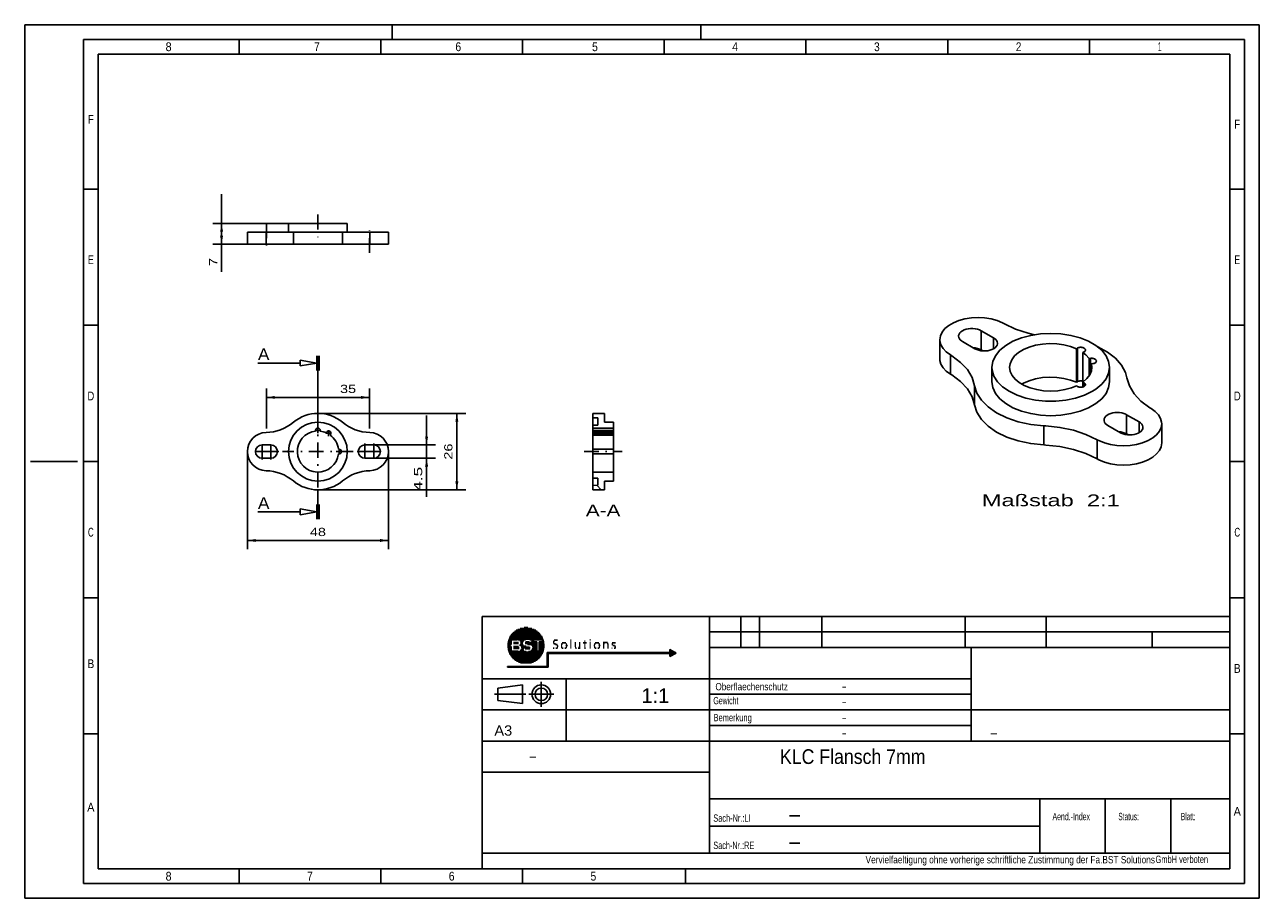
# Paper-space layout 'Blatt-1' of a CAD drawing. Header units: millimetres. Extents: x 0 to 420, y 0 to 297.
import ezdxf
from ezdxf.enums import TextEntityAlignment as Align

# ---------------------------------------------------------------- set-up
doc = ezdxf.new("R2010")
doc.units = ezdxf.units.MM
doc.linetypes.add('DIVIDE', pattern=[10, 5, -2.5, 0, -2.5])
doc.layers.add('Flansch KST 1100', color=7, linetype='Continuous')
doc.styles.add('VERO0-courier new', font='txt')
doc.styles.add('VERO1-osifont', font='osifont-2014-11-14.ttf')
doc.styles.add('VERO2-TXT', font='txt')
doc.dimstyles.new('Vero Software', dxfattribs={"dimtxt": 4, "dimasz": 2.835641, "dimexe": 1.25, "dimexo": 3, "dimgap": 1.5, "dimtad": 1, "dimdsep": 46, "dimtxsty": 'VERO0-courier new', "dimblk1": 'ArrowheadClosed', "dimblk2": 'ArrowheadClosed', "dimsah": 1, "dimcen": 0, "dimclrt": 7, "dimaunit": 1, "dimadec": 3, "dimazin": 2, "dimtfac": 0.8, "dimtdec": 3, "dimtmove": 0, "dimatfit": 3, "dimfxl": 1, "dimtolj": 1, "dimarcsym": 0})

# ---------------------------------------------------------------- blocks, each defined once
blk = doc.blocks.new('ArrowheadClosed')
at = {"color": 0}
blk.add_solid([(0, 0), (-1, 0.18), (-1, -0.18)], dxfattribs=at)
blk = doc.blocks.new('*D18')
at = {"layer": 'Flansch KST 1100', "color": 56, "linetype": 'Continuous'}
for p, q in [((136.72, 154.12), (136.72, 164.12)), ((117.25, 154.12), (139.72, 154.12)), ((136.72, 149.62), (136.72, 154.12)), ((117.25, 149.62), (139.72, 149.62)), ((136.72, 136.48), (136.72, 149.62))]:
    blk.add_line(p, q, dxfattribs=at)
at = {"layer": 'Flansch KST 1100', "color": 56, "linetype": 'Continuous', "extrusion": (0, 0, -1), "xscale": 2.83564090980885, "yscale": 2.83564090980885, "zscale": 2.83564090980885, "rotation": 270}
blk.add_blockref('ArrowheadClosed', (-136.72, 154.12), dxfattribs=at)
at = {"layer": 'Flansch KST 1100', "color": 56, "linetype": 'Continuous', "xscale": 2.83564090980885, "yscale": 2.83564090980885, "zscale": 2.83564090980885, "rotation": 90}
blk.add_blockref('ArrowheadClosed', (136.72, 149.62), dxfattribs=at)
at = {"layer": 'Flansch KST 1100', "color": 7, "linetype": 'Continuous', "style": 'VERO0-courier new', "width": 0.931767}
blk.add_text('4.5', height=2.8, rotation=90, dxfattribs=at).set_placement((135.22, 138.48), (135.22, 146.7), align=Align.FIT)
blk = doc.blocks.new('*D19')
at = {"layer": 'Flansch KST 1100', "color": 56, "linetype": 'Continuous'}
for p, q in [((99.75, 164.87), (150.02, 164.87)), ((147.02, 138.87), (147.02, 164.87)), ((99.75, 138.87), (150.02, 138.87))]:
    blk.add_line(p, q, dxfattribs=at)
at = {"layer": 'Flansch KST 1100', "color": 56, "linetype": 'Continuous', "xscale": 2.83564090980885, "yscale": 2.83564090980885, "zscale": 2.83564090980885, "rotation": 90}
blk.add_blockref('ArrowheadClosed', (147.02, 164.87), dxfattribs=at)
at = {"layer": 'Flansch KST 1100', "color": 56, "linetype": 'Continuous', "extrusion": (0, 0, -1), "xscale": 2.83564090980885, "yscale": 2.83564090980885, "zscale": 2.83564090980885, "rotation": 270}
blk.add_blockref('ArrowheadClosed', (-147.02, 138.87), dxfattribs=at)
at = {"layer": 'Flansch KST 1100', "color": 7, "linetype": 'Continuous', "style": 'VERO0-courier new', "width": 0.931767}
blk.add_text('26', height=2.8, rotation=90, dxfattribs=at).set_placement((145.52, 149.13), (145.52, 154.61), align=Align.FIT)
blk = doc.blocks.new('*D20')
at = {"layer": 'Flansch KST 1100', "color": 56, "linetype": 'Continuous'}
for p, q in [((75.75, 151.87), (75.75, 118.65)), ((123.75, 151.87), (123.75, 118.65)), ((75.75, 121.65), (123.75, 121.65))]:
    blk.add_line(p, q, dxfattribs=at)
at = {"layer": 'Flansch KST 1100', "color": 56, "linetype": 'Continuous', "extrusion": (0, 0, -1), "xscale": 2.83564090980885, "yscale": 2.83564090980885, "zscale": 2.83564090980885}
blk.add_blockref('ArrowheadClosed', (-75.75, 121.65), dxfattribs=at)
at = {"layer": 'Flansch KST 1100', "color": 56, "linetype": 'Continuous', "xscale": 2.83564090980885, "yscale": 2.83564090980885, "zscale": 2.83564090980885}
blk.add_blockref('ArrowheadClosed', (123.75, 121.65), dxfattribs=at)
at = {"layer": 'Flansch KST 1100', "color": 7, "linetype": 'Continuous', "style": 'VERO0-courier new', "width": 0.931767}
blk.add_text('48', height=2.8, dxfattribs=at).set_placement((97.01, 123.15), (102.49, 123.15), align=Align.FIT)
blk = doc.blocks.new('*D21')
at = {"layer": 'Flansch KST 1100', "color": 56, "linetype": 'Continuous'}
for p, q in [((66.98, 229.42), (66.98, 239.42)), ((89.75, 229.42), (63.98, 229.42)), ((66.98, 222.42), (66.98, 229.42)), ((75.75, 222.42), (63.98, 222.42)), ((66.98, 212.99), (66.98, 222.42))]:
    blk.add_line(p, q, dxfattribs=at)
at = {"layer": 'Flansch KST 1100', "color": 56, "linetype": 'Continuous', "xscale": 2.83564090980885, "yscale": 2.83564090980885, "zscale": 2.83564090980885, "rotation": 90}
blk.add_blockref('ArrowheadClosed', (66.98, 229.42), dxfattribs=at)
at = {"layer": 'Flansch KST 1100', "color": 56, "linetype": 'Continuous', "extrusion": (0, 0, -1), "xscale": 2.83564090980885, "yscale": 2.83564090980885, "zscale": 2.83564090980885, "rotation": 270}
blk.add_blockref('ArrowheadClosed', (-66.98, 222.42), dxfattribs=at)
at = {"layer": 'Flansch KST 1100', "color": 7, "linetype": 'Continuous', "style": 'VERO0-courier new', "width": 0.931767}
blk.add_text('7', height=2.8, rotation=90, dxfattribs=at).set_placement((65.48, 214.99), (65.48, 217.73), align=Align.FIT)
blk = doc.blocks.new('*D22')
at = {"layer": 'Flansch KST 1100', "color": 56, "linetype": 'Continuous'}
for p, q in [((82.25, 159.67), (82.25, 173.29)), ((117.25, 159.67), (117.25, 173.29)), ((82.25, 170.29), (117.25, 170.29))]:
    blk.add_line(p, q, dxfattribs=at)
at = {"layer": 'Flansch KST 1100', "color": 56, "linetype": 'Continuous', "extrusion": (0, 0, -1), "xscale": 2.83564090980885, "yscale": 2.83564090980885, "zscale": 2.83564090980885}
blk.add_blockref('ArrowheadClosed', (-82.25, 170.29), dxfattribs=at)
at = {"layer": 'Flansch KST 1100', "color": 56, "linetype": 'Continuous', "xscale": 2.83564090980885, "yscale": 2.83564090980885, "zscale": 2.83564090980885}
blk.add_blockref('ArrowheadClosed', (117.25, 170.29), dxfattribs=at)
at = {"layer": 'Flansch KST 1100', "color": 230, "linetype": 'Continuous', "style": 'VERO0-courier new', "width": 0.931767}
blk.add_text('35', height=2.8, dxfattribs=at).set_placement((107.27, 171.79), (112.75, 171.79), align=Align.FIT)
blk = doc.blocks.new('Entity set 0')
at = {"layer": 'Flansch KST 1100', "color": 252, "linetype": 'Continuous'}
for p, q in [((0, 0), (0, 297)), ((420, 297), (0, 297)), ((125, 297), (125, 292)), ((230, 297), (230, 292)), ((420, 297), (420, 0)), ((20, 292), (415, 292)), ((20, 5), (20, 292)), ((72.92, 292), (72.92, 287)), ((121.14, 292), (121.14, 287)), ((169.36, 292), (169.36, 287)), ((217.57, 292), (217.57, 287)), ((265.79, 292), (265.79, 287)), ((314.01, 292), (314.01, 287)), ((362.23, 292), (362.23, 287)), ((415, 292), (415, 5)), ((20, 241.13), (25, 241.13)), ((415, 241.13), (410, 241.13)), ((20, 194.82), (25, 194.82)), ((415, 194.82), (410, 194.82)), ((18, 148.5), (2, 148.5)), ((20, 148.5), (25, 148.5)), ((415, 148.5), (410, 148.5)), ((20, 102.18), (25, 102.18)), ((415, 102.18), (410, 102.18)), ((20, 55.87), (25, 55.87)), ((415, 55.87), (410, 55.87)), ((72.92, 10), (72.92, 5)), ((121.14, 10), (121.14, 5)), ((169.36, 10), (169.36, 5)), ((224.78, 10), (224.78, 5)), ((20, 5), (415, 5)), ((420, 0), (0, 0))]:
    blk.add_line(p, q, dxfattribs=at)
at = {"layer": 'Flansch KST 1100', "color": 4, "linetype": 'Continuous'}
for p, q in [((25, 287), (25, 10)), ((410, 287), (25, 287)), ((410, 287), (410, 10)), ((25, 10), (410, 10))]:
    blk.add_line(p, q, dxfattribs=at)
at = {"layer": 'Flansch KST 1100', "color": 7, "linetype": 'Continuous', "style": 'VERO1-osifont'}
for s, width, p, p2 in [('8', 0.977037, (47.93, 288.01), (49.98, 288.01)), ('7', 0.977877, (98.47, 288.01), (100.37, 288.01)), ('6', 0.975837, (146.51, 288.01), (148.48, 288.01)), ('5', 0.976716, (193.01, 288.01), (194.98, 288.01)), ('4', 0.976191, (240.67, 288.01), (242.7, 288.01)), ('3', 0.977277, (288.95, 288.01), (290.86, 288.01)), ('2', 0.980352, (337.19, 288.01), (339.05, 288.01)), ('1', 0.980834, (385.43, 288.01), (386.8, 288.01)), ('F', 0.980822, (21.52, 263.34), (23.48, 263.34)), ('F', 0.980822, (411.52, 261.69), (413.48, 261.69)), ('E', 0.980822, (21.52, 215.59), (23.48, 215.59)), ('E', 0.980822, (411.52, 215.59), (413.48, 215.59)), ('D', 0.979347, (21.33, 169.28), (23.67, 169.28)), ('D', 0.979347, (411.33, 169.28), (413.67, 169.28)), ('C', 0.979347, (21.52, 122.96), (23.48, 122.96)), ('C', 0.979347, (411.52, 122.96), (413.48, 122.96)), ('B', 0.977133, (21.34, 78.25), (23.66, 78.25)), ('B', 0.977133, (411.34, 76.64), (413.66, 76.64)), ('A', 0.980459, (21.27, 29.48), (23.73, 29.48)), ('A', 0.980459, (411.27, 28.05), (413.73, 28.05)), ('8', 0.977037, (47.93, 6.01), (49.98, 6.01)), ('7', 0.977877, (96.08, 6.01), (97.98, 6.01)), ('6', 0.975837, (144.26, 6.01), (146.23, 6.01)), ('5', 0.976716, (192.48, 6.01), (194.45, 6.01))]:
    blk.add_text(s, height=3, dxfattribs=dict(at, width=width)).set_placement(p, p2, align=Align.FIT)
blk = doc.blocks.new('Hatch 0')
at = {"layer": 'Flansch KST 1100', "color": 0, "linetype": 'Continuous'}
blk.add_line((196.13, 138.87), (194.59, 140.41), dxfattribs=at)
blk = doc.blocks.new('Section 0')
at = {"layer": 'Flansch KST 1100', "color": 4, "linetype": 'Continuous'}
for p, q in [((193.28, 164.87), (197.28, 164.87)), ((193.28, 164.87), (193.28, 163.37)), ((197.28, 164.87), (197.28, 161.87)), ((193.28, 163.37), (194.98, 163.31)), ((193.28, 160.87), (193.28, 163.37)), ((193.28, 160.87), (194.98, 160.87)), ((193.28, 160.87), (193.28, 159.87)), ((193.28, 159.87), (200.28, 159.87)), ((193.28, 159.87), (193.28, 159.07)), ((194.98, 163.31), (194.98, 160.87)), ((197.28, 161.87), (200.28, 161.87)), ((200.28, 161.87), (200.28, 159.87)), ((200.28, 159.07), (200.28, 159.87)), ((193.28, 159.07), (193.28, 158.82)), ((200.28, 158.82), (193.28, 158.82)), ((193.28, 158.29), (193.28, 158.82)), ((193.28, 158.29), (200.28, 158.29)), ((193.28, 157.7), (193.28, 158.29)), ((193.28, 157.7), (193.28, 157.49)), ((200.28, 157.49), (193.28, 157.49)), ((193.28, 152.67), (193.28, 157.49)), ((200.28, 159.07), (200.28, 158.82)), ((200.28, 158.29), (200.28, 158.82)), ((200.28, 158.29), (200.28, 157.7)), ((200.28, 157.7), (200.28, 157.49)), ((200.28, 152.67), (200.28, 157.49)), ((193.28, 152.67), (200.28, 152.67)), ((193.28, 152.67), (193.28, 151.07)), ((200.28, 151.07), (200.28, 152.67)), ((200.28, 151.07), (193.28, 151.07)), ((193.28, 151.07), (193.28, 144.87)), ((200.28, 151.07), (200.28, 144.87)), ((200.28, 144.87), (193.28, 144.87)), ((193.28, 144.87), (193.28, 142.87)), ((193.28, 140.37), (193.28, 142.87)), ((194.98, 142.87), (193.28, 142.87)), ((194.98, 142.87), (194.98, 140.43)), ((200.28, 144.87), (200.28, 141.87)), ((194.98, 140.43), (193.28, 140.37)), ((193.28, 140.37), (193.28, 138.87)), ((197.28, 138.87), (193.28, 138.87)), ((200.28, 141.87), (197.28, 141.87)), ((197.28, 141.87), (197.28, 138.87))]:
    blk.add_line(p, q, dxfattribs=at)
at = {"layer": 'Flansch KST 1100', "color": 136, "linetype": 'Continuous'}
for p, q in [((200.28, 159.07), (193.28, 159.07)), ((200.28, 157.7), (193.28, 157.7))]:
    blk.add_line(p, q, dxfattribs=at)
at = {"layer": 'Flansch KST 1100', "color": 100, "linetype": 'DIVIDE'}
blk.add_line((190.28, 151.87), (203.28, 151.87), dxfattribs=at)
at = {"layer": 'Flansch KST 1100', "color": 7, "linetype": 'Continuous', "style": 'VERO0-courier new', "width": 0.931767}
blk.add_text('A-A', height=4, dxfattribs=at).set_placement((190.91, 129.87), (202.65, 129.87), align=Align.FIT)
blk = doc.blocks.new('ArrowheadSectionClosed')
at = {"color": 0}
for p, q in [((0, 0.02), (-1, 0.02)), ((0, 0.01), (-1, 0.01)), ((0, 0), (-1, 0)), ((0, -0.01), (-1, -0.01)), ((0, -0.02), (-1, -0.02)), ((-0.5, -0.02), (-0.7, -0.298)), ((-0.5, -0.02), (-0.3, -0.298)), ((-0.7, -0.298), (-0.3, -0.298)), ((-0.5, -0.298), (-0.5, -1))]:
    blk.add_line(p, q, dxfattribs=at)
blk = doc.blocks.new('View  0')
at = {"layer": 'Flansch KST 1100', "color": 100, "linetype": 'Continuous'}
for p, q in [((99.75, 184.48), (99.75, 164.87)), ((99.75, 138.87), (99.75, 128.87))]:
    blk.add_line(p, q, dxfattribs=at)
at = {"layer": 'Flansch KST 1100', "color": 100, "linetype": 'DIVIDE'}
for p, q in [((99.75, 164.87), (99.75, 138.87)), ((99.75, 139.87), (99.75, 163.87)), ((99.75, 160.03), (99.75, 158.11)), ((98.79, 159.07), (100.71, 159.07)), ((102.39, 158.1), (104.31, 158.1)), ((103.35, 159.06), (103.35, 157.14)), ((83.45, 151.87), (78.05, 151.87)), ((80.75, 149.17), (80.75, 154.57)), ((86.45, 151.87), (81.05, 151.87)), ((83.75, 149.17), (83.75, 154.57)), ((111.75, 151.87), (87.75, 151.87)), ((105.99, 151.87), (107.91, 151.87)), ((106.95, 152.83), (106.95, 150.91)), ((113.05, 151.87), (118.45, 151.87)), ((115.75, 154.57), (115.75, 149.17)), ((116.05, 151.87), (121.45, 151.87)), ((118.75, 154.57), (118.75, 149.17))]:
    blk.add_line(p, q, dxfattribs=at)
at = {"layer": 'Flansch KST 1100', "color": 4, "linetype": 'Continuous'}
for p, q in [((98.95, 158.82), (98.95, 159.07)), ((100.55, 159.07), (100.55, 158.82)), ((102.53, 158.29), (102.65, 158.5)), ((104.04, 157.7), (103.92, 157.49)), ((83.75, 154.12), (80.75, 154.12)), ((106.7, 152.67), (106.95, 152.67)), ((115.75, 154.12), (118.75, 154.12)), ((80.75, 149.62), (83.75, 149.62)), ((106.95, 151.07), (106.7, 151.07)), ((118.75, 149.62), (115.75, 149.62))]:
    blk.add_line(p, q, dxfattribs=at)
at = {"layer": 'Flansch KST 1100', "color": 4, "linetype": 'Continuous', "extrusion": (0, 0, -1)}
blk.add_circle((-99.75, 151.87), 10, dxfattribs=at)
for centre, radius, start, end in [((-99.75, 151.87), 13, 50.1473, 129.8527), ((-99.75, 159.07), 0.8, 0, 180), ((-82.25, 151.87), 6.5, 271.1803, 88.8197), ((-103.35, 158.1), 0.8, 30, 210), ((-117.25, 151.87), 6.5, 91.1803, 268.8197), ((-106.95, 151.87), 0.8, 90, 270), ((-115.75, 151.87), 2.25, 270, 90), ((-118.75, 151.87), 2.25, 90, 270), ((-99.75, 151.87), 13, 230.1473, 309.8527)]:
    blk.add_arc(centre, radius, start, end, dxfattribs=at)
at = {"layer": 'Flansch KST 1100', "color": 4, "linetype": 'Continuous'}
for centre, radius, start, end in [((81.8, 173.36), 15, 271.1803, 309.8527), ((117.69, 173.36), 15, 230.1473, 268.8197), ((99.75, 151.87), 7, 96.5624, 353.4376), ((99.75, 151.87), 7, 66.5624, 83.4376), ((99.75, 151.87), 7, 6.5624, 53.4376), ((80.75, 151.87), 2.25, 90, 270), ((83.75, 151.87), 2.25, 270, 90), ((81.8, 130.37), 15, 50.1473, 88.8197), ((117.69, 130.37), 15, 91.1803, 129.8527)]:
    blk.add_arc(centre, radius, start, end, dxfattribs=at)
at = {"layer": 'Flansch KST 1100', "color": 100, "linetype": 'Continuous', "extrusion": (0, 0, -1), "xscale": 5, "yscale": 20.4, "rotation": 90}
blk.add_blockref('ArrowheadSectionClosed', (-99.75, 184.48), dxfattribs=at)
at = {"layer": 'Flansch KST 1100', "color": 100, "linetype": 'Continuous', "xscale": 5, "yscale": 20.4, "rotation": 270}
blk.add_blockref('ArrowheadSectionClosed', (99.75, 128.87), dxfattribs=at)
at = {"layer": 'Flansch KST 1100', "color": 7, "linetype": 'Continuous', "style": 'VERO0-courier new', "width": 0.931767}
for p, p2 in [((79.35, 182.98), (83.26, 182.98)), ((79.35, 132.37), (83.26, 132.37))]:
    blk.add_text('A', height=4, dxfattribs=at).set_placement(p, p2, align=Align.FIT)
blk = doc.blocks.new('View  1')
at = {"layer": 'Flansch KST 1100', "color": 100, "linetype": 'DIVIDE'}
for p, q in [((99.75, 232.42), (99.75, 223.42)), ((82.25, 229.42), (82.25, 219.42)), ((117.25, 219.42), (117.25, 229.42))]:
    blk.add_line(p, q, dxfattribs=at)
at = {"layer": 'Flansch KST 1100', "color": 4, "linetype": 'Continuous'}
for p, q in [((89.75, 229.42), (89.75, 226.42)), ((109.75, 229.42), (89.75, 229.42)), ((109.75, 226.42), (109.75, 229.42)), ((75.75, 226.42), (75.75, 222.42)), ((82.11, 226.42), (75.75, 226.42)), ((91.42, 226.42), (82.11, 226.42)), ((108.08, 226.42), (91.42, 226.42)), ((117.38, 226.42), (108.08, 226.42)), ((123.75, 226.42), (117.38, 226.42)), ((123.75, 222.42), (123.75, 226.42)), ((82.11, 222.42), (75.75, 222.42)), ((91.42, 222.42), (82.11, 222.42)), ((108.08, 222.42), (91.42, 222.42)), ((117.38, 222.42), (108.08, 222.42)), ((123.75, 222.42), (117.38, 222.42))]:
    blk.add_line(p, q, dxfattribs=at)
at = {"layer": 'Flansch KST 1100', "color": 136, "linetype": 'Continuous'}
for p, q in [((82.11, 226.42), (82.11, 222.42)), ((91.42, 226.42), (91.42, 222.42)), ((108.08, 226.42), (108.08, 222.42)), ((117.38, 226.42), (117.38, 222.42))]:
    blk.add_line(p, q, dxfattribs=at)
blk = doc.blocks.new('View  2')
at = {"layer": 'Flansch KST 1100', "color": 4, "linetype": 'Continuous'}
for p, q in [((311.31, 189.91), (311.31, 183.38)), ((319.01, 189.3), (323.25, 186.85)), ((329.61, 190.52), (325.37, 192.97)), ((325.96, 186.1), (325.37, 186.44)), ((357.76, 186.85), (358.11, 187.05)), ((357.76, 175.42), (357.76, 186.85)), ((360.37, 185.75), (360.02, 185.55)), ((360.02, 185.55), (360.02, 175.5)), ((362.08, 183.49), (362.55, 183.57)), ((362.08, 177.55), (362.08, 183.49)), ((363.38, 181.78), (362.91, 181.71)), ((362.91, 181.71), (362.91, 179.34)), ((329.06, 180.52), (329.06, 175.62)), ((369.06, 175.62), (369.06, 180.52)), ((357.76, 175.42), (358.11, 175.62)), ((358.11, 173.99), (357.76, 174.19)), ((360.02, 175.5), (360.37, 175.3)), ((360.02, 173.84), (360.02, 175.5)), ((374.87, 164.4), (379.11, 161.95)), ((372.75, 158.27), (368.5, 160.72)), ((386.81, 154.8), (386.81, 161.34)), ((375.45, 157.53), (374.87, 157.87))]:
    blk.add_line(p, q, dxfattribs=at)
at = {"layer": 'Flansch KST 1100', "color": 136, "linetype": 'Continuous'}
for p, q in [((325.37, 192.97), (325.37, 186.44)), ((329.61, 190.52), (329.61, 186.85)), ((358.11, 187.05), (358.11, 175.62)), ((314.93, 184.72), (314.93, 178.18)), ((362.55, 183.57), (362.55, 178.37)), ((323.16, 174.28), (323.16, 167.75)), ((360.37, 175.3), (360.37, 173.99)), ((374.87, 164.4), (374.87, 157.87)), ((346.73, 160.67), (346.73, 154.14)), ((379.11, 161.95), (379.11, 158.27)), ((364.81, 155.92), (364.81, 149.39))]:
    blk.add_line(p, q, dxfattribs=at)
at = {"layer": 'Flansch KST 1100', "color": 4, "linetype": 'Continuous', "flags": 128}
for points in [[(311.31, 189.91), (311.51, 191.22), (312.09, 192.48), (313.05, 193.67), (314.35, 194.74), (315.95, 195.66), (317.81, 196.41), (319.86, 196.97), (322.05, 197.3), (324.31, 197.42), (326.57, 197.3), (328.76, 196.97), (330.81, 196.41), (332.67, 195.66), (333.31, 195.33)], [(325.37, 192.97), (324.77, 193.27), (324.09, 193.49), (323.35, 193.65), (322.58, 193.73), (321.8, 193.73), (321.02, 193.65), (320.29, 193.49), (319.61, 193.27), (319.01, 192.97), (318.5, 192.63), (318.11, 192.24), (317.84, 191.81), (317.7, 191.36), (317.69, 191.14)], [(333.31, 195.33), (337.11, 193.54), (341.36, 192.14), (343.51, 191.62)], [(314.93, 184.72), (313.51, 185.74), (312.42, 186.88), (311.69, 188.12), (311.34, 189.41), (311.31, 189.91)], [(317.69, 191.14), (317.76, 190.69), (317.96, 190.25), (318.29, 189.84), (318.74, 189.47), (319.01, 189.3)], [(329.06, 180.52), (329.36, 182.53), (330.26, 184.47), (331.74, 186.3), (333.74, 187.95), (336.2, 189.37), (339.06, 190.52), (342.22, 191.37), (345.58, 191.89), (349.06, 192.07), (352.53, 191.89), (355.9, 191.37), (359.06, 190.52), (361.91, 189.37), (364.38, 187.95), (366.38, 186.3), (367.85, 184.47), (368.75, 182.53), (369.06, 180.52)], [(330.93, 188.69), (330.86, 189.14), (330.66, 189.58), (330.33, 189.99), (329.88, 190.36), (329.61, 190.52)], [(325.37, 186.44), (324.77, 186.73), (324.09, 186.96), (323.35, 187.11), (322.66, 187.19)], [(323.25, 186.85), (323.85, 186.56), (324.53, 186.33), (325.27, 186.18), (326.04, 186.1), (326.82, 186.1), (327.6, 186.18), (328.33, 186.33), (329.01, 186.56), (329.61, 186.85), (330.12, 187.2), (330.51, 187.59), (330.78, 188.02), (330.91, 188.46), (330.93, 188.69)], [(357.76, 186.85), (355.72, 187.63), (353.49, 188.19), (351.11, 188.52), (348.68, 188.6), (346.25, 188.44), (343.91, 188.04), (341.73, 187.41), (339.77, 186.57), (338.09, 185.55), (336.75, 184.37), (335.78, 183.08), (335.21, 181.71), (335.06, 180.52)], [(358.11, 187.05), (358.32, 187.16), (358.56, 187.24), (358.83, 187.29), (359.1, 187.32), (359.38, 187.32), (359.65, 187.29), (359.92, 187.24), (360.16, 187.16), (360.37, 187.05), (360.55, 186.93), (360.69, 186.79), (360.79, 186.64), (360.83, 186.48), (360.84, 186.4)], [(362.08, 183.49), (360.99, 184.75), (360.02, 185.55)], [(360.84, 186.4), (360.82, 186.24), (360.74, 186.09), (360.63, 185.94), (360.47, 185.81), (360.37, 185.75)], [(365.04, 187.46), (368.36, 185.68), (371.09, 183.59), (373.15, 181.26), (374.48, 178.76), (374.95, 176.97)], [(314.93, 178.18), (313.51, 179.2), (312.42, 180.35), (311.69, 181.59), (311.34, 182.88), (311.31, 183.38)], [(323.16, 174.28), (322.33, 177.06), (320.72, 179.73), (318.38, 182.21), (315.37, 184.44), (314.93, 184.72)], [(362.55, 183.57), (362.83, 183.59), (363.11, 183.59), (363.38, 183.57), (363.64, 183.51), (363.88, 183.43), (364.1, 183.33), (364.28, 183.2), (364.42, 183.07), (364.51, 182.91), (364.56, 182.76), (364.57, 182.67)], [(363.06, 180.52), (362.91, 181.71)], [(364.57, 182.67), (364.54, 182.51), (364.47, 182.36), (364.35, 182.21), (364.19, 182.08), (364, 181.97), (363.77, 181.87), (363.51, 181.81), (363.38, 181.78)], [(323.16, 167.75), (322.33, 170.53), (320.72, 173.2), (318.38, 175.68), (315.37, 177.91), (314.93, 178.18)], [(363.2, 172.36), (360.53, 171.06), (357.51, 170.06), (354.23, 169.37), (350.8, 169.02), (347.31, 169.02), (343.88, 169.37), (340.61, 170.06), (337.59, 171.06), (334.92, 172.36), (332.67, 173.9), (330.93, 175.64), (329.74, 177.53), (329.13, 179.52), (329.06, 180.52)], [(335.06, 180.52), (335.27, 179.12), (335.9, 177.76), (336.93, 176.48), (338.33, 175.33), (340.06, 174.33), (342.06, 173.52), (344.27, 172.93), (346.63, 172.56), (349.06, 172.44), (351.49, 172.56), (353.85, 172.93), (356.06, 173.52), (357.76, 174.19)], [(357.76, 175.42), (355.72, 176.2), (353.49, 176.76), (351.11, 177.09), (348.68, 177.17), (346.25, 177.01), (343.91, 176.61), (341.73, 175.98), (339.77, 175.14), (339.16, 174.81)], [(360.02, 175.5), (361.37, 176.67), (362.34, 177.97), (362.91, 179.34), (363.06, 180.52)], [(369.06, 180.52), (368.75, 178.52), (367.85, 176.57), (366.38, 174.75), (364.38, 173.1), (363.2, 172.36)], [(374.95, 176.97), (375.79, 174.19), (377.4, 171.52), (379.74, 169.03), (382.74, 166.8), (383.19, 166.53)], [(346.73, 160.67), (342.26, 161.13), (338.01, 162.04), (334.09, 163.35), (330.63, 165.04), (327.72, 167.05), (325.47, 169.32), (323.93, 171.78), (323.16, 174.28)], [(329.06, 175.62), (329.36, 173.62), (330.26, 171.67), (331.74, 169.85), (333.74, 168.2), (336.2, 166.78), (339.06, 165.62), (342.22, 164.77), (345.58, 164.25), (349.06, 164.08), (352.53, 164.25), (355.9, 164.77), (359.06, 165.62), (361.91, 166.78), (364.38, 168.2), (366.38, 169.85), (367.85, 171.67), (368.75, 173.62), (369.06, 175.62)], [(360.02, 175.78), (359.77, 175.84), (359.5, 175.88), (359.22, 175.89), (358.94, 175.88), (358.68, 175.83), (358.42, 175.77), (358.2, 175.67), (358.11, 175.62)], [(360.84, 174.64), (360.82, 174.48), (360.74, 174.33), (360.63, 174.18), (360.47, 174.05), (360.27, 173.94), (360.04, 173.84), (359.79, 173.78), (359.52, 173.73), (359.24, 173.72), (358.96, 173.73), (358.69, 173.78), (358.44, 173.84), (358.21, 173.94), (358.11, 173.99)], [(360.37, 175.3), (360.55, 175.17), (360.69, 175.03), (360.79, 174.88), (360.83, 174.72), (360.84, 174.64)], [(346.73, 154.14), (342.26, 154.6), (338.01, 155.5), (334.09, 156.82), (330.63, 158.5), (327.72, 160.51), (325.47, 162.78), (323.93, 165.24), (323.16, 167.75)], [(367.19, 162.56), (367.25, 163.01), (367.46, 163.45), (367.79, 163.86), (368.24, 164.23), (368.79, 164.55), (369.44, 164.81), (370.15, 165), (370.9, 165.12), (371.69, 165.16), (372.47, 165.12), (373.22, 165), (373.94, 164.81), (374.58, 164.55), (374.87, 164.4)], [(383.19, 166.53), (384.61, 165.51), (385.7, 164.37), (386.43, 163.13), (386.78, 161.84), (386.81, 161.34)], [(364.81, 155.92), (361.01, 157.7), (356.76, 159.11), (352.17, 160.09), (347.37, 160.64), (346.73, 160.67)], [(386.81, 161.34), (386.61, 160.03), (386.02, 158.77), (385.06, 157.58), (383.77, 156.51), (382.16, 155.59), (380.31, 154.84), (378.25, 154.28), (376.06, 153.94), (373.81, 153.83), (371.55, 153.94), (369.36, 154.28), (367.31, 154.84), (365.45, 155.59), (364.81, 155.92)], [(368.5, 160.72), (368, 161.07), (367.61, 161.46), (367.34, 161.89), (367.2, 162.33), (367.19, 162.56)], [(380.43, 160.11), (380.36, 159.66), (380.16, 159.22), (379.83, 158.81), (379.38, 158.44), (378.82, 158.12), (378.18, 157.86), (377.47, 157.67), (376.71, 157.55), (375.93, 157.51), (375.15, 157.55), (374.39, 157.67), (373.68, 157.86), (373.04, 158.12), (372.75, 158.27)], [(379.11, 161.95), (379.61, 161.6), (380.01, 161.21), (380.27, 160.78), (380.41, 160.34), (380.43, 160.11)], [(374.87, 157.87), (374.27, 158.16), (373.59, 158.38), (372.85, 158.54), (372.16, 158.61)], [(364.81, 149.39), (361.01, 151.17), (356.76, 152.58), (352.17, 153.56), (347.37, 154.1), (346.73, 154.14)], [(386.81, 154.8), (386.61, 153.5), (386.02, 152.24), (385.06, 151.05), (383.77, 149.98), (382.16, 149.05), (380.31, 148.3), (378.25, 147.75), (376.06, 147.41), (373.81, 147.3), (371.55, 147.41), (369.36, 147.75), (367.31, 148.3), (365.45, 149.05), (364.81, 149.39)]]:
    blk.add_lwpolyline(points, dxfattribs=at)
at = {"layer": 'Flansch KST 1100', "color": 7, "linetype": 'Continuous', "style": 'VERO0-courier new', "width": 0.931767}
blk.add_text('Maßstab  2:1', height=4, dxfattribs=at).set_placement((325.58, 133.3), (372.54, 133.3), align=Align.FIT)

psp = doc.layouts.new('Blatt-1')

# ---------------------------------------------------------------- linework, layer by layer
at = {"layer": 'Flansch KST 1100', "color": 136, "linetype": 'Continuous'}
for p, q in [((155.6, 95.86), (410, 95.86)), ((155.6, 10), (155.6, 95.86)), ((155.6, 95.86), (410, 95.86)), ((232.98, 15.3), (232.98, 95.86)), ((243.58, 85.26), (243.58, 95.86)), ((249.94, 85.26), (249.94, 95.86)), ((271.14, 85.26), (271.14, 95.86)), ((319.9, 85.26), (319.9, 95.86)), ((347.46, 85.26), (347.46, 95.86)), ((232.98, 90.56), (410, 90.56)), ((383.5, 85.26), (383.5, 90.56)), ((232.98, 85.26), (410, 85.26)), ((322.02, 53.46), (322.02, 85.26)), ((155.6, 74.66), (322.02, 74.66)), ((160.9, 71.48), (169.38, 72.54)), ((160.9, 67.24), (160.9, 71.48)), ((169.38, 66.18), (169.38, 72.54)), ((175.74, 65.12), (175.74, 73.6)), ((184.22, 53.46), (184.22, 74.66)), ((159.84, 69.36), (170.44, 69.36)), ((160.9, 67.24), (169.38, 66.18)), ((171.5, 69.36), (179.98, 69.36)), ((232.98, 69.36), (322.02, 69.36)), ((155.6, 64.06), (410, 64.06)), ((232.98, 58.76), (322.02, 58.76)), ((155.6, 53.46), (410, 53.46)), ((155.6, 42.86), (232.98, 42.86)), ((232.98, 33.85), (410, 33.85)), ((345.34, 15.3), (345.34, 33.85)), ((367.6, 15.3), (367.6, 33.85)), ((389.86, 15.3), (389.86, 33.85)), ((232.98, 24.575), (345.34, 24.575)), ((155.6, 15.3), (410, 15.3))]:
    psp.add_line(p, q, dxfattribs=at)
at = {"layer": 'Flansch KST 1100', "color": 4, "linetype": 'Continuous'}
for p, q in [((164.809, 88.433), (176.249, 88.433)), ((164.941, 88.733), (176.122, 88.733)), ((165.072, 89.033), (175.984, 89.033)), ((165.297, 89.333), (175.75, 89.333)), ((165.538, 89.633), (175.517, 89.633)), ((165.779, 89.933), (175.283, 89.933)), ((166.02, 90.233), (175.049, 90.233)), ((166.367, 90.533), (174.678, 90.533)), ((166.775, 90.833), (174.282, 90.833)), ((167.184, 91.133), (173.886, 91.133)), ((167.739, 91.433), (173.3, 91.433)), ((168.499, 91.733), (172.571, 91.733)), ((169.971, 92.033), (171.112, 92.033)), ((164.207, 86.011), (165.049, 86.011)), ((164.207, 86), (165.049, 86)), ((164.21, 86.033), (165.049, 86.033)), ((164.239, 85.733), (165.049, 85.733)), ((164.255, 86.333), (165.52, 86.333)), ((164.275, 85.433), (165.52, 85.433)), ((164.3, 86.633), (165.52, 86.633)), ((164.312, 85.133), (165.52, 85.133)), ((164.345, 86.933), (165.52, 86.933)), ((164.348, 84.833), (165.52, 84.833)), ((164.384, 84.533), (165.52, 84.533)), ((164.389, 87.233), (165.52, 87.233)), ((164.434, 87.533), (165.52, 87.533)), ((164.467, 84.233), (165.52, 84.233)), ((164.546, 87.833), (165.52, 87.833)), ((164.678, 88.133), (176.375, 88.133)), ((165.049, 86.316), (165.52, 86.316)), ((165.049, 86.011), (165.049, 86.316)), ((165.049, 85.636), (165.049, 86)), ((165.049, 85.636), (165.52, 85.636)), ((165.52, 86.316), (165.52, 87.867)), ((165.52, 87.867), (167.625, 87.867)), ((165.52, 83.986), (165.52, 85.636)), ((166.249, 86.916), (168.003, 86.916)), ((166.249, 86.616), (168.011, 86.616)), ((166.249, 85.565), (167.991, 85.565)), ((166.249, 85.265), (168.238, 85.265)), ((166.249, 84.965), (168.215, 84.965)), ((167.924, 87.833), (170.34, 87.833)), ((168.338, 86.033), (169.671, 86.033)), ((168.492, 87.533), (169.799, 87.533)), ((168.56, 84.233), (169.79, 84.233)), ((168.609, 86.333), (169.487, 86.333)), ((168.69, 87.233), (169.538, 87.233)), ((168.742, 86.633), (169.433, 86.633)), ((168.753, 86.933), (169.441, 86.933)), ((168.763, 86.829), (168.759, 86.75)), ((168.759, 86.75), (169.423, 86.75)), ((168.759, 86.739), (169.423, 86.739)), ((168.772, 85.733), (170.646, 85.733)), ((168.832, 84.533), (169.397, 84.533)), ((168.936, 85.433), (171.777, 85.433)), ((168.951, 84.833), (169.542, 84.833)), ((168.981, 85.133), (171.963, 85.133)), ((169.303, 84.622), (169.856, 85.111)), ((169.422, 86.779), (169.423, 86.75)), ((170.199, 84.833), (171.833, 84.833)), ((170.209, 86.933), (172.025, 86.933)), ((170.276, 86.633), (174.255, 86.633)), ((170.483, 87.233), (171.572, 87.233)), ((171.09, 86.333), (174.255, 86.333)), ((171.811, 87.833), (173.098, 87.833)), ((172.087, 86.878), (172.477, 87.222)), ((172.149, 86.933), (174.255, 86.933)), ((172.175, 84.233), (174.255, 84.233)), ((172.365, 86.033), (174.255, 86.033)), ((172.406, 87.533), (173.098, 87.533)), ((172.477, 87.222), (173.098, 87.222)), ((172.489, 87.233), (172.627, 87.354)), ((172.489, 87.233), (173.098, 87.233)), ((172.49, 87.233), (173.098, 87.233)), ((172.504, 84.533), (174.255, 84.533)), ((172.644, 85.733), (174.255, 85.733)), ((172.667, 84.833), (174.255, 84.833)), ((172.716, 85.433), (174.255, 85.433)), ((172.726, 85.133), (174.255, 85.133)), ((173.098, 87.867), (176.14, 87.867)), ((173.098, 87.233), (173.098, 87.867)), ((173.098, 87.187), (173.098, 87.222)), ((173.098, 87.187), (174.255, 87.187)), ((174.255, 83.986), (174.255, 87.187)), ((174.984, 87.187), (176.14, 87.187)), ((174.984, 83.986), (174.984, 87.187)), ((174.984, 86.933), (176.714, 86.933)), ((174.984, 86.633), (176.754, 86.633)), ((174.984, 86.333), (176.794, 86.333)), ((174.984, 86.033), (176.834, 86.033)), ((174.984, 85.733), (176.833, 85.733)), ((174.984, 85.433), (176.789, 85.433)), ((174.984, 85.133), (176.744, 85.133)), ((174.984, 84.833), (176.7, 84.833)), ((174.984, 84.533), (176.656, 84.533)), ((174.984, 84.233), (176.609, 84.233)), ((176.14, 87.187), (176.14, 87.867)), ((176.14, 87.833), (176.501, 87.833)), ((176.14, 87.533), (176.628, 87.533)), ((176.14, 87.233), (176.674, 87.233)), ((219.52, 84.612), (221.64, 83.388)), ((219.52, 83.547), (219.52, 84.612)), ((219.52, 84.522), (219.676, 84.522)), ((219.52, 84.222), (220.195, 84.222)), ((164.59, 83.933), (170.643, 83.933)), ((164.712, 83.633), (176.346, 83.633)), ((164.834, 83.333), (176.214, 83.333)), ((164.957, 83.033), (176.082, 83.033)), ((165.137, 82.733), (175.942, 82.733)), ((165.366, 82.433), (175.7, 82.433)), ((165.52, 83.986), (167.77, 83.986)), ((165.595, 82.133), (175.459, 82.133)), ((165.824, 81.833), (175.217, 81.833)), ((166.089, 81.533), (174.976, 81.533)), ((166.478, 81.233), (174.59, 81.233)), ((166.867, 80.933), (174.18, 80.933)), ((167.256, 80.633), (173.77, 80.633)), ((167.936, 80.333), (173.134, 80.333)), ((168.65, 80.033), (172.366, 80.033)), ((171.367, 83.933), (176.477, 83.933)), ((174.255, 83.986), (174.984, 83.986)), ((177.77, 83.547), (219.52, 83.547)), ((177.77, 78.84), (177.77, 83.547)), ((177.77, 83.322), (221.527, 83.322)), ((177.77, 83.022), (178.088, 83.022)), ((177.77, 82.722), (178.088, 82.722)), ((177.77, 82.422), (178.088, 82.422)), ((177.77, 82.122), (178.088, 82.122)), ((177.77, 81.822), (178.088, 81.822)), ((177.77, 81.522), (178.088, 81.522)), ((177.77, 81.222), (178.088, 81.222)), ((177.77, 80.922), (178.088, 80.922)), ((177.77, 80.622), (178.088, 80.622)), ((177.77, 80.322), (178.088, 80.322)), ((177.77, 80.022), (178.088, 80.022)), ((178.088, 83.229), (219.52, 83.229)), ((178.088, 78.522), (178.088, 83.229)), ((219.52, 83.922), (220.715, 83.922)), ((219.52, 83.622), (221.235, 83.622)), ((219.52, 82.164), (221.64, 83.388)), ((219.52, 82.164), (219.52, 83.229)), ((219.52, 83.022), (221.007, 83.022)), ((219.52, 82.722), (220.487, 82.722)), ((219.52, 82.422), (219.968, 82.422)), ((164.201, 78.84), (177.77, 78.84)), ((164.201, 78.522), (164.201, 78.84)), ((164.201, 78.822), (178.088, 78.822)), ((164.201, 78.522), (178.088, 78.522)), ((177.77, 79.722), (178.088, 79.722)), ((177.77, 79.422), (178.088, 79.422)), ((177.77, 79.122), (178.088, 79.122))]:
    psp.add_line(p, q, dxfattribs=at)
at = {"layer": 'Flansch KST 1100', "color": 9, "linetype": 'Continuous'}
for p, q in [((179.76, 87.161), (180.058, 87.161)), ((179.776, 85.061), (180.123, 85.061)), ((179.813, 86.861), (180.163, 86.861)), ((179.841, 87.461), (180.184, 87.461)), ((180.05, 86.561), (180.582, 86.561)), ((180.146, 87.761), (181.3, 87.761)), ((180.519, 86.261), (181.087, 86.261)), ((180.733, 85.061), (181.232, 85.061)), ((180.972, 85.961), (181.355, 85.961)), ((181.088, 85.361), (181.404, 85.361)), ((181.139, 85.661), (181.436, 85.661)), ((182.45, 85.961), (182.749, 85.961)), ((182.47, 85.661), (182.773, 85.661)), ((182.488, 86.261), (182.789, 86.261)), ((182.558, 85.361), (182.877, 85.361)), ((182.591, 86.561), (182.924, 86.561)), ((182.743, 85.061), (183.172, 85.061)), ((182.823, 86.861), (184.139, 86.861)), ((183.788, 85.061), (184.215, 85.061)), ((184.037, 86.561), (184.369, 86.561)), ((184.083, 85.361), (184.401, 85.361)), ((184.171, 86.261), (184.477, 86.261)), ((184.187, 85.661), (184.49, 85.661)), ((184.204, 86.089), (184.504, 86.089)), ((184.204, 86.089), (184.212, 85.972)), ((184.213, 85.922), (184.212, 85.972)), ((184.212, 85.972), (184.512, 85.972)), ((184.212, 85.961), (184.512, 85.961)), ((184.504, 86.089), (184.512, 85.972)), ((184.512, 85.972), (184.512, 85.922)), ((185.632, 87.813), (185.905, 87.813)), ((185.632, 87.513), (185.905, 87.513)), ((185.632, 87.213), (185.905, 87.213)), ((185.632, 86.913), (185.905, 86.913)), ((185.632, 86.613), (185.905, 86.613)), ((185.632, 86.313), (185.905, 86.313)), ((185.632, 86.013), (185.905, 86.013)), ((185.632, 85.713), (185.905, 85.713)), ((185.632, 85.413), (185.905, 85.413)), ((185.632, 85.113), (185.905, 85.113)), ((187.197, 86.861), (187.471, 86.861)), ((187.197, 86.561), (187.471, 86.561)), ((187.197, 86.261), (187.471, 86.261)), ((187.197, 85.961), (187.471, 85.961)), ((187.197, 85.661), (187.472, 85.661)), ((187.223, 85.361), (187.51, 85.361)), ((187.337, 85.061), (187.722, 85.061)), ((188.295, 85.061), (188.586, 85.061)), ((188.558, 85.361), (188.924, 85.361)), ((188.641, 85.661), (188.924, 85.661)), ((188.65, 86.861), (188.924, 86.861)), ((188.65, 86.561), (188.924, 86.561)), ((188.65, 86.261), (188.924, 86.261)), ((188.65, 85.961), (188.924, 85.961)), ((188.676, 85.061), (188.926, 85.061)), ((189.956, 86.861), (191.166, 86.861)), ((190.39, 87.461), (190.663, 87.461)), ((190.39, 87.161), (190.663, 87.161)), ((190.39, 86.561), (190.663, 86.561)), ((190.39, 86.261), (190.663, 86.261)), ((190.39, 85.961), (190.663, 85.961)), ((190.39, 85.661), (190.663, 85.661)), ((190.394, 85.361), (190.663, 85.361)), ((190.435, 85.061), (190.76, 85.061)), ((192.259, 87.923), (192.532, 87.923)), ((192.259, 86.913), (192.532, 86.913)), ((192.259, 86.613), (192.532, 86.613)), ((192.259, 86.313), (192.532, 86.313)), ((192.259, 86.013), (192.532, 86.013)), ((192.259, 85.713), (192.532, 85.713)), ((192.259, 85.413), (192.532, 85.413)), ((192.259, 85.113), (192.532, 85.113)), ((193.659, 85.961), (193.957, 85.961)), ((193.678, 85.661), (193.981, 85.661)), ((193.696, 86.261), (193.997, 86.261)), ((193.766, 85.361), (194.085, 85.361)), ((193.799, 86.561), (194.132, 86.561)), ((193.951, 85.061), (194.38, 85.061)), ((194.031, 86.861), (195.347, 86.861)), ((194.996, 85.061), (195.423, 85.061)), ((195.245, 86.561), (195.577, 86.561)), ((195.291, 85.361), (195.609, 85.361)), ((195.38, 86.261), (195.684, 86.261)), ((195.395, 85.661), (195.698, 85.661)), ((195.41, 86.105), (195.42, 85.988)), ((195.41, 86.105), (195.711, 86.105)), ((195.421, 85.922), (195.42, 85.988)), ((195.42, 85.988), (195.719, 85.988)), ((195.42, 85.961), (195.72, 85.961)), ((195.711, 86.105), (195.719, 85.988)), ((195.719, 85.988), (195.72, 85.922)), ((196.835, 86.913), (197.087, 86.913)), ((196.84, 86.613), (197.278, 86.613)), ((196.84, 86.313), (197.147, 86.313)), ((196.84, 86.013), (197.113, 86.013)), ((196.84, 85.713), (197.113, 85.713)), ((196.84, 85.413), (197.113, 85.413)), ((196.84, 85.113), (197.113, 85.113)), ((197.291, 86.913), (198.319, 86.913)), ((198.202, 86.613), (198.507, 86.613)), ((198.285, 86.313), (198.561, 86.313)), ((198.292, 86.013), (198.566, 86.013)), ((198.292, 85.713), (198.566, 85.713)), ((198.292, 85.413), (198.566, 85.413)), ((198.292, 85.113), (198.566, 85.113)), ((199.681, 85.061), (199.869, 85.061)), ((199.697, 86.561), (199.969, 86.561)), ((199.745, 86.261), (200.124, 86.261)), ((199.817, 86.861), (200.942, 86.861)), ((200.092, 85.961), (200.656, 85.961)), ((200.547, 85.061), (200.958, 85.061)), ((200.616, 85.661), (201.007, 85.661)), ((200.749, 85.361), (201.048, 85.361))]:
    psp.add_line(p, q, dxfattribs=at)
at = {"layer": 'Flansch KST 1100', "color": 7, "linetype": 'Continuous'}
for radius in [3.18, 2.12]:
    psp.add_circle((175.74, 69.36), radius, dxfattribs=at)

# ---------------------------------------------------------------- block references
at = {"layer": 'Flansch KST 1100', "color": 4, "linetype": 'Continuous'}
for name in ['Entity set 0', 'View  1', 'View  2', 'View  0', 'Section 0']:
    psp.add_blockref(name, (0, 0), dxfattribs=at)
at = {"layer": 'Flansch KST 1100', "color": 136, "linetype": 'Continuous'}
psp.add_blockref('Hatch 0', (0, 0), dxfattribs=at)

# ---------------------------------------------------------------- texts
at = {"layer": 'Flansch KST 1100', "color": 7, "linetype": 'Continuous', "style": 'VERO2-TXT'}
for s, height, width, p, p2 in [('1:1', 5, 0.968762, (209.808, 66.404), (219.265, 66.404)), ('Oberflaechenschutz', 2.5, 0.685911, (234.978, 70.71), (259.638, 70.71)), ('-', 2.5, 0.6561, (277.96, 70.821), (279.678, 70.821)), ('Gewicht', 2.5, 0.618057, (234.267, 65.965), (242.802, 65.965)), ('-', 2.5, 0.6561, (277.96, 65.521), (279.678, 65.521)), ('A3', 3.5, 1.040486, (159.78, 55.288), (165.849, 55.288)), ('Bemerkung', 2.5, 0.642143, (234.353, 60.189), (247.349, 60.189)), ('-', 2.5, 0.6561, (277.96, 60.221), (279.678, 60.221)), ('-', 2.5, 0.6561, (277.96, 54.921), (279.678, 54.921)), ('-', 3, 0.932028, (328.243, 54.798), (331.172, 54.798)), ('KLC Flansch 7mm', 5, 0.705055, (256.931, 45.667), (306.453, 45.667)), ('-', 3, 0.932028, (171.396, 46.825), (174.325, 46.825)), ('Sach-Nr.:LI', 2.5, 0.600164, (234.258, 26.023), (246.976, 26.023)), ('-', 5, 0.932028, (259.515, 26.054), (264.397, 26.054)), ('Aend.-Index', 2.5, 0.569737, (349.648, 26.553), (362.399, 26.553)), ('Status:', 2.5, 0.556421, (372.045, 26.553), (379, 26.553)), ('Blatt:', 2.5, 0.543358, (393.313, 26.553), (398.358, 26.553)), ('Sach-Nr.:RE', 2.5, 0.601086, (234.258, 16.748), (248.211, 16.748)), ('-', 5, 0.932028, (259.515, 16.779), (264.397, 16.779)), ('Vervielfaeltigung ohne vorherige schriftliche Zustimmung der Fa.BST Solutions', 2.5, 0.650044, (286.057, 11.886), (384.492, 11.886)), (' GmbH verboten', 2.5, 0.591369, (383.995, 11.991), (402.581, 11.991))]:
    psp.add_text(s, height=height, dxfattribs=dict(at, width=width)).set_placement(p, p2, align=Align.FIT)

# ---------------------------------------------------------------- dimensions: what is measured, and where the dimension line sits
at = {"layer": 'Flansch KST 1100', "color": 56, "linetype": 'Continuous'}
for base, p1, p2, picture, middle in [((66.984, 212.992), (75.747, 222.425), (89.747, 229.425), '*D21', (65.484, 219.231)), ((147.025, 153.738), (99.747, 138.867), (99.747, 164.867), '*D19', (145.525, 156.107)), ((136.716, 136.483), (117.247, 149.617), (117.247, 154.117), '*D18', (135.216, 148.201))]:
    dim = psp.add_linear_dim(base=base, p1=p1, p2=p2, angle=90, dimstyle='Vero Software', override={"dimtxt": 2.8, "dimasz": 2.835641, "dimdsep": 46, "dimtxsty": 'VERO0-courier new'}, dxfattribs=at)
    dim.commit()
    dim.dimension.update_dxf_attribs({"geometry": picture, "text_midpoint": middle})
for base, p1, p2, override, picture, middle in [((108.481, 170.285), (82.247, 159.667), (117.247, 159.667), {"dimtxt": 2.8, "dimasz": 2.835641, "dimdsep": 46, "dimtxsty": 'VERO0-courier new', "dimclrt": 230}, '*D22', (114.247, 171.785)), ((102.699, 121.654), (75.747, 151.867), (123.747, 151.867), {"dimtxt": 2.8, "dimasz": 2.835641, "dimdsep": 46, "dimtxsty": 'VERO0-courier new'}, '*D20', (103.987, 123.154))]:
    dim = psp.add_linear_dim(base=base, p1=p1, p2=p2, dimstyle='Vero Software', override=override, dxfattribs=at)
    dim.commit()
    dim.dimension.update_dxf_attribs({"geometry": picture, "text_midpoint": middle})

doc.saveas('drawing.dxf')
